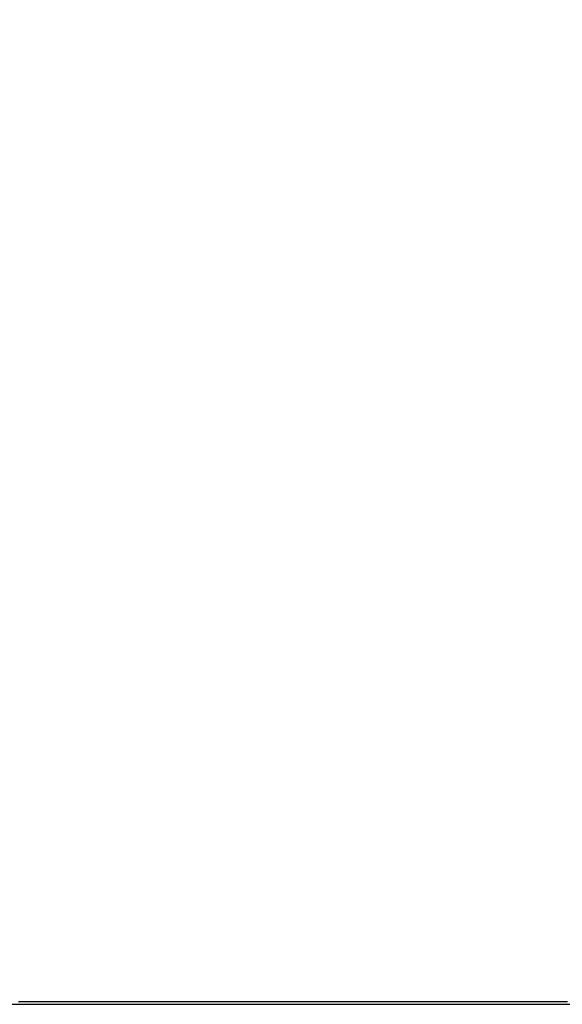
# Model space of a CAD drawing. Header units: millimetres. Extents: x 20 to 26560, y 40 to 17955.
# Tile 82 of 90: x 21867 to 22266, y 5870 to 6594. Entities that reach past the tile are written whole.
import ezdxf

# ---------------------------------------------------------------- set-up
doc = ezdxf.new("R2010")
doc.units = ezdxf.units.MM
doc.header["$LTSCALE"] = 2

msp = doc.modelspace()

# ---------------------------------------------------------------- linework, layer by layer
at = {"color": 7, "linetype": 'Continuous', "lineweight": 25, "flags": 128}
for points in [[(21853.28, 5870.29), (21868.8, 5870.29), (21876.56, 5870.29), (21892.08, 5870.29), (21899.84, 5870.29), (21915.35, 5870.29), (21923.11, 5870.29), (21938.63, 5870.29), (21946.39, 5870.29), (21954.15, 5870.29), (21969.66, 5870.29), (21977.42, 5870.29), (21992.94, 5870.29), (22000.7, 5870.29), (22016.22, 5870.29), (22023.98, 5870.29), (22039.49, 5870.29), (22047.25, 5870.29), (22055.01, 5870.29), (22070.53, 5870.29), (22078.29, 5870.29), (22093.8, 5870.29), (22101.56, 5870.29), (22117.08, 5870.29), (22124.84, 5870.29), (22140.36, 5870.29), (22148.12, 5870.29), (22155.87, 5870.29), (22171.39, 5870.29), (22179.15, 5870.29), (22194.67, 5870.29), (22202.43, 5870.29), (22217.94, 5870.29), (22225.7, 5870.29), (22241.22, 5870.29), (22248.98, 5870.29), (22256.74, 5870.29), (22272.26, 5870.29)], [(21866.06, 5872.24), (21881.58, 5872.24), (21889.34, 5872.24), (21904.86, 5872.24), (21912.62, 5872.24), (21920.38, 5872.24), (21935.89, 5872.24), (21943.65, 5872.24), (21959.17, 5872.24), (21966.93, 5872.24), (21982.45, 5872.24), (21990.21, 5872.24), (22005.72, 5872.24), (22013.48, 5872.24), (22021.24, 5872.24), (22036.76, 5872.24), (22044.52, 5872.24), (22060.03, 5872.24), (22067.79, 5872.24), (22083.31, 5872.24), (22091.07, 5872.24), (22106.59, 5872.24), (22114.35, 5872.24), (22122.1, 5872.24), (22137.62, 5872.24), (22145.38, 5872.24), (22160.9, 5872.24), (22168.66, 5872.24), (22184.17, 5872.24), (22191.93, 5872.24), (22199.69, 5872.24), (22215.21, 5872.24), (22222.97, 5872.24), (22238.49, 5872.24), (22246.24, 5872.24), (22261.76, 5872.24), (22269.52, 5872.24)]]:
    msp.add_lwpolyline(points, dxfattribs=at)
at = {"color": 8, "linetype": 'Continuous', "lineweight": 25}
for points, knots in [([(22171.83, 7180.92), (22123.79, 7155.08), (22003.06, 7090.14), (21809.53, 6986.14), (21591.32, 6868.87), (21373.09, 6751.62), (21154.85, 6634.37), (20609.26, 6341.24), (20136.4, 6087.2), (19736.28, 5872.24)], [0, 0, 0, 0, 0.059204, 0.148804, 0.238404, 0.328003, 0.417603, 0.507202, 1, 1, 1, 1]), ([(21985.67, 7173.18), (21924.47, 7149.92), (21760.41, 7087.56), (21493.45, 6986.14), (21184.8, 6868.87), (20876.16, 6751.62), (20567.51, 6634.37), (19795.89, 6341.24), (19127.14, 6087.2), (18561.29, 5872.24)], [0, 0, 0, 0, 0.053613, 0.143745, 0.233877, 0.324009, 0.414141, 0.504273, 1, 1, 1, 1])]:
    msp.add_open_spline(points, degree=3, knots=knots, dxfattribs=at)

doc.saveas('drawing.dxf')
